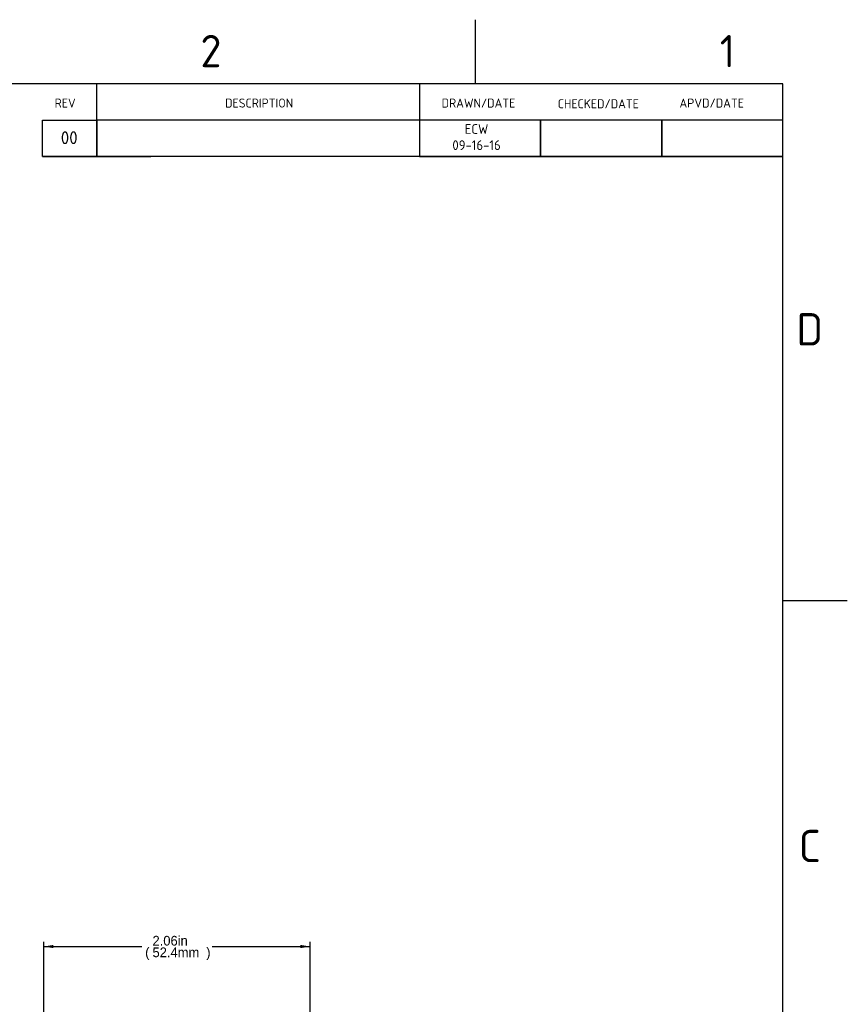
# Model space of a CAD drawing. Header units: inches. Extents: x 0 to 22, y 0 to 17.
# Tile 40 of 40: x 15.6 to 22, y 9.4 to 17. Entities that reach past the tile are written whole.
import ezdxf
from ezdxf.enums import TextEntityAlignment as Align

# ---------------------------------------------------------------- set-up
doc = ezdxf.new("R2010")
doc.units = ezdxf.units.IN
doc.header["$MEASUREMENT"] = 0
doc.layers.add('Default', color=7, linetype='Continuous')
doc.styles.add('SEACAD_Solid_Edge_ANSI', font='seans.ttf')
doc.dimstyles.new('ANSI', dxfattribs={"dimtxt": 0.075, "dimasz": 0.075, "dimexe": 0.0375, "dimexo": 0.0375, "dimgap": 0.0375, "dimtad": 0, "dimtih": 1, "dimtoh": 1, "dimzin": 4, "dimdsep": 46, "dimtxsty": 'SEACAD_Solid_Edge_ANSI', "dimblk1": '_SE_FILLED', "dimblk2": '_SE_FILLED', "dimsah": 1, "dimcen": 0.0375, "dimadec": 0, "dimazin": 0, "dimtfac": 1, "dimtofl": 0, "dimtmove": 0, "dimatfit": 3, "dimfxl": 1, "dimtolj": 1, "dimtzin": 4, "dimarcsym": 0})

# ---------------------------------------------------------------- blocks, each defined once
blk = doc.blocks.new('DMBLK2')
at = {"layer": 'Default', "linetype": 'Continuous'}
for points in [[(15.8907, 9.8478), (15.8157, 9.8353), (15.8907, 9.8228)], [(17.8037, 9.8478), (17.8037, 9.8228), (17.8787, 9.8353)]]:
    blk.add_hatch(color=7, dxfattribs=at).paths.add_polyline_path(points)
at = {"layer": 'Default', "color": 7, "linetype": 'Continuous'}
for p, q in [((15.8157, 9.3296), (15.8157, 9.8728)), ((15.8157, 9.8353), (16.5751, 9.8353)), ((17.1194, 9.8353), (17.8787, 9.8353)), ((17.8787, 9.3296), (17.8787, 9.8728))]:
    blk.add_line(p, q, dxfattribs=at)
at = {"layer": 'Default', "color": 7, "linetype": 'Continuous', "style": 'SEACAD_Solid_Edge_ANSI'}
for s, p in [('2.06in', (16.658, 9.9178)), ('(', (16.6013, 9.8278)), (')', (17.074, 9.8278)), ('52.4mm', (16.658, 9.8278))]:
    blk.add_text(s, height=0.075, dxfattribs=at).set_placement(p, align=Align.TOP_LEFT)
blk = doc.blocks.new('_SE_FILLED')
at = {"color": 0}
blk.add_line((0, 0), (-1, 0), dxfattribs=at)
blk.add_solid([(0, 0), (-1, -0.1665), (-1, 0.1665), (0, 0)], dxfattribs=at)
blk = doc.blocks.new('SE6')
at = {"color": 7, "linetype": 'Continuous'}
blk.add_line((18.7261, 16.2333), (16.2261, 16.2333), dxfattribs=at)
at = {"layer": 'Default', "color": 7, "linetype": 'Continuous'}
for p, q in [((16.2261, 15.9521), (16.2261, 16.2333)), ((18.7261, 16.2333), (18.7261, 15.9521)), ((18.7261, 15.9521), (16.2261, 15.9521))]:
    blk.add_line(p, q, dxfattribs=at)
blk = doc.blocks.new('SE5')
at = {"layer": 'Default'}
blk.add_blockref('SE6', (0, 0), dxfattribs=at)
blk = doc.blocks.new('SE8')
at = {"color": 7, "linetype": 'Continuous'}
blk.add_line((18.7261, 16.5146), (16.2261, 16.5146), dxfattribs=at)
at = {"layer": 'Default', "color": 7, "linetype": 'Continuous'}
for p, q in [((16.2261, 16.2333), (16.2261, 16.5146)), ((18.7261, 16.5146), (18.7261, 16.2333)), ((18.7261, 16.2333), (16.2261, 16.2333))]:
    blk.add_line(p, q, dxfattribs=at)
blk = doc.blocks.new('SE7')
at = {"layer": 'Default'}
blk.add_blockref('SE8', (0, 0), dxfattribs=at)

msp = doc.modelspace()

# ---------------------------------------------------------------- linework, layer by layer
at = {"color": 7, "linetype": 'Continuous'}
for p, q in [((15.8058, 16.2333), (16.2261, 16.2333)), ((15.8058, 15.9521), (15.8058, 16.2333)), ((16.2261, 15.9521), (16.2261, 16.2333)), ((16.2261, 16.2333), (16.2261, 15.9521)), ((19.6636, 16.2333), (18.7261, 16.2333)), ((18.7261, 16.2333), (18.7261, 15.9521)), ((19.6636, 15.9521), (19.6636, 16.2333)), ((20.6011, 16.2333), (19.6636, 16.2333)), ((19.6636, 16.2333), (19.6636, 15.9521)), ((20.6011, 15.9521), (20.6011, 16.2333)), ((21.5386, 16.2333), (20.6011, 16.2333)), ((20.6011, 16.2333), (20.6011, 15.9521)), ((21.5386, 15.9521), (21.5386, 16.2333)), ((16.2261, 15.9521), (15.8058, 15.9521)), ((18.7261, 15.9521), (16.2261, 15.9521)), ((18.7261, 15.9521), (19.6636, 15.9521)), ((19.6636, 15.9521), (20.6011, 15.9521)), ((20.6011, 15.9521), (21.5386, 15.9521))]:
    msp.add_line(p, q, dxfattribs=at)
at = {"color": 7, "linetype": 'Continuous', "const_width": 0.00035}
for points in [[(15.8058, 16.5146), (16.2261, 16.5146), (16.2261, 16.2333), (15.8058, 16.2333), (15.8058, 16.5146)], [(18.7261, 16.2333), (19.6636, 16.2333), (19.6636, 16.5146), (18.7261, 16.5146), (18.7261, 16.2333)], [(20.6011, 16.5146), (19.6636, 16.5146), (19.6636, 16.2333), (20.6011, 16.2333), (20.6011, 16.5146)], [(21.5386, 16.5146), (20.6011, 16.5146), (20.6011, 16.2333), (21.5386, 16.2333), (21.5386, 16.5146)]]:
    msp.add_lwpolyline(points, close=True, dxfattribs=at)
at = {"layer": 'Default', "color": 7, "linetype": 'Continuous'}
for p, q in [((19.1582, 16.5146), (19.1582, 17.0103)), ((21.5386, 16.5146), (0.5386, 16.5146)), ((21.5386, 0.5146), (21.5386, 16.5146)), ((15.8058, 15.9521), (16.2261, 15.9521)), ((16.2261, 15.9521), (16.6464, 15.9521)), ((19.6636, 15.9521), (18.7261, 15.9521)), ((20.6011, 15.9521), (19.6636, 15.9521)), ((21.5386, 15.9521), (20.6011, 15.9521)), ((21.5386, 12.5146), (22.0386, 12.5146))]:
    msp.add_line(p, q, dxfattribs=at)

# ---------------------------------------------------------------- block references
for name in ['SE7', 'SE5']:
    msp.add_blockref(name, (0, 0))

# ---------------------------------------------------------------- texts
for s, insert, char_height, width, attachment_point in [('{\\fSolid Edge ANSI|b0||i0||c0|p34;\\C7;\\H7.e-002;\\W1.;REV}', (15.9002, 16.3999), 0.07, 0.20087, 1), ('{\\fSolid Edge ANSI|b0||i0||c0|p34;\\C7;\\H7.e-002;\\W1.;DESCRIPTION}', (17.4838, 16.3999), 0.07, 2.326552, 2), ('{\\fSolid Edge ANSI|b0||i0||c0|p34;\\C7;\\H7.e-002;\\W1.;DRAWN/DATE}', (18.897, 16.3999), 0.07, 0.531078, 1), ('{\\fSolid Edge ANSI|b0||i0||c0|p34;\\C7;\\H7.e-002;\\W1.;CHECKED/DATE}', (19.7961, 16.3945), 0.07, 0.6519, 1), ('{\\fSolid Edge ANSI|b0||i0||c0|p34;\\C7;\\H7.e-002;\\W1.;APVD/DATE}', (20.7388, 16.3999), 0.07, 0.555435, 1), ('{\\fSolid Edge ANSI|b0||i0||c0|p34;\\C7;\\H7.5e-002;\\W1.;ECW\\P}{\\fSolid Edge ANSI|b0||i0||c0|p34;\\C7;\\H7.5e-002;\\W1.;09-16-16}', (19.1674, 16.2015), 0.075, 0.459783, 2), ('{\\fSolid Edge ANSI|b0||i0||c0|p34;\\C7;\\H0.1;\\W1.;00}', (16.0132, 16.0967), 0.1, 0.255165, 5)]:
    msp.add_mtext(s, dxfattribs=dict(insert=insert, char_height=char_height, width=width, attachment_point=attachment_point))
at = {"layer": 'Default', "char_height": 0.25, "attachment_point": 5}
for s, insert, width in [('{\\fSolid Edge ANSI|b0||i0||c0|p34;\\C7;\\H0.25;\\W1.;2}', (17.1104, 16.7672), 0.271409), ('{\\fSolid Edge ANSI|b0||i0||c0|p34;\\C7;\\H0.25;\\W1.;1}', (21.1104, 16.7672), 0.271409), ('{\\fSolid Edge ANSI|b0||i0||c0|p34;\\C7;\\H0.25;\\W1.;D}', (21.748, 14.6135), 0.243798), ('{\\fSolid Edge ANSI|b0||i0||c0|p34;\\C7;\\H0.25;\\W1.;C}', (21.748, 10.6135), 0.243798)]:
    msp.add_mtext(s, dxfattribs=dict(at, insert=insert, width=width))

# ---------------------------------------------------------------- dimensions: what is measured, and where the dimension line sits
at = {"layer": 'Default', "color": 7, "linetype": 'Continuous'}
dim = msp.add_linear_dim(base=(15.8157, 9.8353), p1=(15.8157, 9.2921), p2=(17.8787, 9.2921), angle=0, text='\\A1;<>', dimstyle='ANSI', override={"dimpost": '\\X'}, dxfattribs=at)
dim.commit()
dim.dimension.update_dxf_attribs({"geometry": 'DMBLK2', "text_midpoint": (16.8472, 9.8353), "dimtype": 161})

doc.saveas('drawing.dxf')
